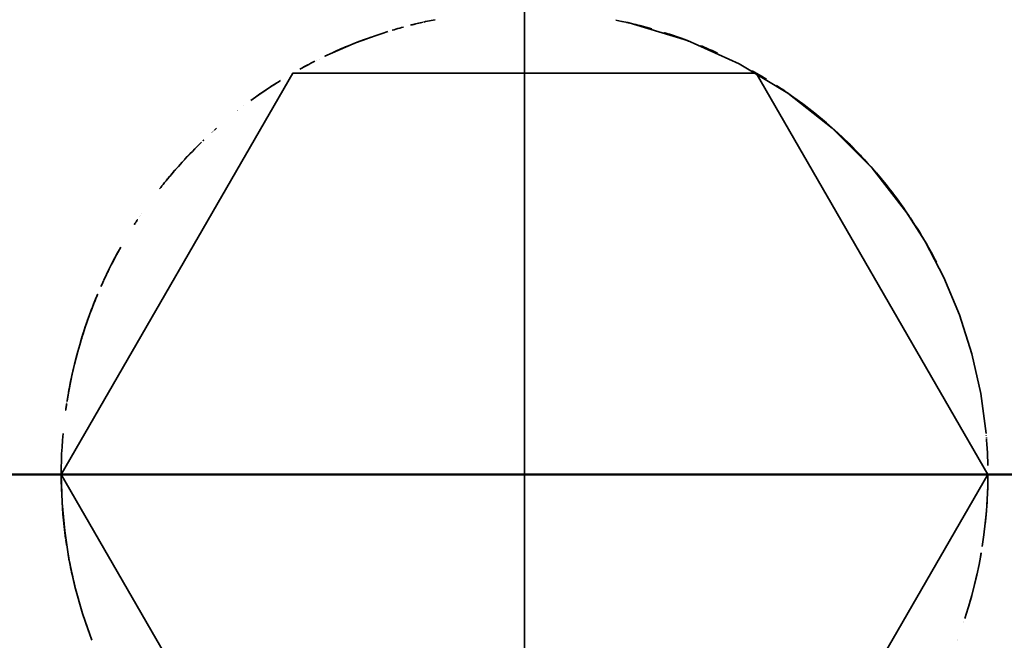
# Model space of a CAD drawing. Header units: millimetres. Extents: x 0 to 1340, y 0 to 800.
# Tile 28 of 100: x 279.18 to 280.78, y 246.4 to 247.4. Entities that reach past the tile are written whole.
import ezdxf

# ---------------------------------------------------------------- set-up
doc = ezdxf.new("R2010")
doc.units = ezdxf.units.MM
doc.layers.add('OUTLINE', color=7, linetype='Continuous', lineweight=35, true_color=0x141414)
doc.layers.add('REFRIG', color=7, linetype='Continuous', lineweight=40, true_color=0xc83c28)

msp = doc.modelspace()

# ---------------------------------------------------------------- linework, layer by layer
at = {"layer": 'OUTLINE'}
for points in [[(280, 247.9167), (280, 247.7083), (280, 247.5), (280, 247.2917), (280, 247.0833), (280, 246.875), (280, 246.6667)], [(280, 247.9167), (280, 247.7083), (280, 247.5), (280, 247.2917), (280, 247.0833), (280, 246.875), (280, 246.6667)], [(279.8359, 247.3985), (279.8335, 247.398), (279.8311, 247.3974), (279.8286, 247.3968), (279.8262, 247.3963), (279.8238, 247.3957), (279.8213, 247.3951)], [(279.8553, 247.4026), (279.8522, 247.402), (279.8491, 247.4013), (279.846, 247.4007), (279.8429, 247.4), (279.8399, 247.3994), (279.8368, 247.3987)], [(280.2059, 247.3878), (280.1963, 247.3905), (280.1867, 247.3931), (280.177, 247.3955), (280.1673, 247.3978), (280.1576, 247.3999), (280.1478, 247.402)], [(280.1478, 247.402), (280.1478, 247.402), (280.1478, 247.402), (280.1478, 247.402), (280.1478, 247.402), (280.1478, 247.402), (280.1478, 247.402)], [(280.1661, 247.398), (280.1659, 247.3981), (280.1657, 247.3981), (280.1656, 247.3982), (280.1654, 247.3982), (280.1652, 247.3982), (280.165, 247.3983)], [(280.1684, 247.3975), (280.1682, 247.3976), (280.168, 247.3976), (280.1679, 247.3976), (280.1677, 247.3977), (280.1675, 247.3977), (280.1674, 247.3978)], [(280.1697, 247.3972), (280.1695, 247.3973), (280.1693, 247.3973), (280.1691, 247.3974), (280.1688, 247.3974), (280.1686, 247.3975), (280.1684, 247.3975)], [(280.1699, 247.3972), (280.1699, 247.3972), (280.1699, 247.3972), (280.1699, 247.3972), (280.1698, 247.3972), (280.1698, 247.3972), (280.1698, 247.3972)], [(279.7788, 247.3833), (279.7694, 247.3803), (279.7599, 247.3772), (279.7506, 247.374), (279.7412, 247.3706), (279.7319, 247.3671), (279.7227, 247.3635)], [(279.804, 247.3906), (279.8009, 247.3898), (279.7979, 247.3889), (279.7948, 247.3881), (279.7918, 247.3872), (279.7888, 247.3863), (279.7857, 247.3854)], [(279.8237, 247.3957), (279.8223, 247.3953), (279.821, 247.395), (279.8196, 247.3946), (279.8182, 247.3943), (279.8169, 247.394), (279.8155, 247.3936)], [(280.1973, 247.3902), (280.1939, 247.3912), (280.1904, 247.3921), (280.1869, 247.393), (280.1835, 247.3939), (280.18, 247.3947), (280.1765, 247.3956)], [(280.6191, 247.09), (280.5628, 247.1624), (280.4982, 247.2273), (280.4261, 247.2839), (280.3477, 247.3312), (280.264, 247.3687), (280.1765, 247.3956)], [(280.227, 247.3815), (280.2269, 247.3815), (280.2268, 247.3815), (280.2267, 247.3816), (280.2266, 247.3816), (280.2265, 247.3816), (280.2264, 247.3817)], [(280.2471, 247.3748), (280.2438, 247.3759), (280.2405, 247.3771), (280.2371, 247.3782), (280.2338, 247.3793), (280.2305, 247.3804), (280.2272, 247.3814)], [(279.7516, 247.3743), (279.7389, 247.3697), (279.7263, 247.3649), (279.7138, 247.3599), (279.7013, 247.3546), (279.689, 247.3492), (279.6768, 247.3435)], [(280.2656, 247.3681), (280.2595, 247.3704), (280.2533, 247.3726), (280.2471, 247.3748), (280.2409, 247.3769), (280.2347, 247.379), (280.2284, 247.381)], [(280.24, 247.3772), (280.24, 247.3772), (280.24, 247.3772), (280.24, 247.3772), (280.24, 247.3772), (280.24, 247.3772), (280.24, 247.3772)], [(279.6896, 247.3494), (279.6896, 247.3494), (279.6896, 247.3494), (279.6896, 247.3494), (279.6896, 247.3494), (279.6896, 247.3494), (279.6896, 247.3494)], [(279.6905, 247.3498), (279.6905, 247.3498), (279.6905, 247.3498), (279.6905, 247.3498), (279.6905, 247.3498), (279.6905, 247.3498), (279.6905, 247.3498)], [(279.6913, 247.3502), (279.6912, 247.3501), (279.6911, 247.3501), (279.691, 247.3501), (279.6909, 247.35), (279.6908, 247.35), (279.6907, 247.3499)], [(279.693, 247.351), (279.6927, 247.3508), (279.6925, 247.3507), (279.6922, 247.3506), (279.692, 247.3505), (279.6917, 247.3504), (279.6915, 247.3503)], [(279.6947, 247.3517), (279.6944, 247.3516), (279.6942, 247.3515), (279.6939, 247.3514), (279.6936, 247.3512), (279.6934, 247.3511), (279.6931, 247.351)], [(279.6937, 247.3513), (279.6937, 247.3513), (279.6937, 247.3513), (279.6937, 247.3513), (279.6937, 247.3513), (279.6937, 247.3513), (279.6937, 247.3513)], [(279.7136, 247.3598), (279.7103, 247.3585), (279.7071, 247.3571), (279.7038, 247.3557), (279.7006, 247.3543), (279.6973, 247.3529), (279.6941, 247.3515)], [(279.6964, 247.3525), (279.6964, 247.3525), (279.6964, 247.3525), (279.6964, 247.3525), (279.6964, 247.3525), (279.6964, 247.3525), (279.6964, 247.3525)], [(279.7244, 247.3642), (279.7198, 247.3624), (279.7152, 247.3605), (279.7106, 247.3586), (279.706, 247.3567), (279.7015, 247.3547), (279.6969, 247.3527)], [(279.7138, 247.3599), (279.7138, 247.3599), (279.7137, 247.3599), (279.7137, 247.3599), (279.7137, 247.3599), (279.7137, 247.3599), (279.7136, 247.3598)], [(279.7144, 247.3602), (279.7144, 247.3602), (279.7144, 247.3602), (279.7144, 247.3602), (279.7144, 247.3602), (279.7144, 247.3602), (279.7144, 247.3602)], [(279.7151, 247.3604), (279.7151, 247.3604), (279.7151, 247.3604), (279.7151, 247.3604), (279.7151, 247.3604), (279.7151, 247.3604), (279.7151, 247.3604)], [(279.7158, 247.3607), (279.7158, 247.3607), (279.7158, 247.3607), (279.7158, 247.3607), (279.7158, 247.3607), (279.7158, 247.3607), (279.7158, 247.3607)], [(279.7164, 247.361), (279.7164, 247.361), (279.7164, 247.361), (279.7164, 247.361), (279.7164, 247.361), (279.7164, 247.361), (279.7164, 247.361)], [(279.7171, 247.3613), (279.7171, 247.3613), (279.7171, 247.3613), (279.7171, 247.3613), (279.7171, 247.3613), (279.7171, 247.3613), (279.7171, 247.3613)], [(279.7204, 247.3626), (279.7202, 247.3625), (279.72, 247.3624), (279.7198, 247.3623), (279.7195, 247.3623), (279.7193, 247.3622), (279.7191, 247.3621)], [(279.7213, 247.3629), (279.7211, 247.3629), (279.721, 247.3628), (279.7209, 247.3628), (279.7207, 247.3627), (279.7206, 247.3627), (279.7205, 247.3626)], [(279.7223, 247.3634), (279.7222, 247.3633), (279.7221, 247.3633), (279.722, 247.3632), (279.7219, 247.3632), (279.7218, 247.3632), (279.7217, 247.3631)], [(280.3126, 247.3484), (280.308, 247.3505), (280.3035, 247.3525), (280.2989, 247.3545), (280.2943, 247.3565), (280.2897, 247.3584), (280.2851, 247.3604)], [(280.2928, 247.3571), (280.2917, 247.3576), (280.2906, 247.3581), (280.2895, 247.3585), (280.2884, 247.359), (280.2873, 247.3595), (280.2862, 247.3599)], [(280.2928, 247.3571), (280.2917, 247.3576), (280.2906, 247.3581), (280.2895, 247.3585), (280.2884, 247.359), (280.2873, 247.3595), (280.2862, 247.3599)], [(279.6603, 247.3353), (279.6571, 247.3337), (279.6539, 247.332), (279.6507, 247.3303), (279.6475, 247.3286), (279.6443, 247.3269), (279.6411, 247.3252)], [(279.6637, 247.3371), (279.6637, 247.3371), (279.6637, 247.3371), (279.6637, 247.3371), (279.6637, 247.3371), (279.6637, 247.3371), (279.6637, 247.3371)], [(279.6674, 247.3389), (279.6674, 247.3389), (279.6674, 247.3389), (279.6674, 247.3389), (279.6674, 247.3389), (279.6674, 247.3389), (279.6674, 247.3389)], [(279.6767, 247.3434), (279.6767, 247.3434), (279.6766, 247.3434), (279.6766, 247.3434), (279.6766, 247.3434), (279.6766, 247.3434), (279.6766, 247.3434)], [(279.6882, 247.3488), (279.6882, 247.3488), (279.6882, 247.3488), (279.6882, 247.3488), (279.6882, 247.3488), (279.6882, 247.3488), (279.6882, 247.3488)], [(279.6886, 247.349), (279.6886, 247.349), (279.6886, 247.349), (279.6886, 247.349), (279.6886, 247.349), (279.6886, 247.349), (279.6886, 247.349)], [(279.6891, 247.3492), (279.6891, 247.3492), (279.6891, 247.3492), (279.6891, 247.3492), (279.6891, 247.3492), (279.6891, 247.3492), (279.6891, 247.3492)], [(279.6494, 247.3297), (279.6472, 247.3285), (279.645, 247.3273), (279.6428, 247.3261), (279.6406, 247.3249), (279.6384, 247.3237), (279.6362, 247.3225)], [(279.6507, 247.3304), (279.6507, 247.3304), (279.6507, 247.3304), (279.6507, 247.3304), (279.6507, 247.3304), (279.6507, 247.3304), (279.6507, 247.3304)], [(280.3513, 247.3293), (280.3513, 247.3293), (280.3513, 247.3293), (280.3513, 247.3293), (280.3513, 247.3293), (280.3513, 247.3293), (280.3513, 247.3293)], [(280.3513, 247.3293), (280.3513, 247.3293), (280.3513, 247.3293), (280.3513, 247.3293), (280.3513, 247.3293), (280.3513, 247.3293), (280.3513, 247.3293)], [(280.3682, 247.3201), (280.3682, 247.3201), (280.3682, 247.3201), (280.3682, 247.3201), (280.3682, 247.3201), (280.3682, 247.3201), (280.3682, 247.3201)], [(280.3916, 247.3063), (280.3877, 247.3087), (280.3838, 247.311), (280.38, 247.3133), (280.3761, 247.3156), (280.3722, 247.3178), (280.3683, 247.32)], [(280.75, 246.6667), (280.375, 247.3162), (279.625, 247.3162), (279.25, 246.6667), (279.625, 246.0171), (280.375, 246.0171), (280.75, 246.6667)], [(279.6049, 247.3042), (279.5967, 247.299), (279.5886, 247.2938), (279.5806, 247.2884), (279.5726, 247.283), (279.5647, 247.2774), (279.5569, 247.2718)], [(279.6027, 247.3028), (279.6, 247.3011), (279.5973, 247.2994), (279.5946, 247.2977), (279.5919, 247.2959), (279.5892, 247.2942), (279.5866, 247.2924)], [(280.3795, 247.3136), (280.3794, 247.3136), (280.3794, 247.3136), (280.3794, 247.3136), (280.3793, 247.3137), (280.3793, 247.3137), (280.3793, 247.3137)], [(280.3795, 247.3136), (280.3795, 247.3136), (280.3795, 247.3136), (280.3795, 247.3136), (280.3795, 247.3136), (280.3795, 247.3136), (280.3795, 247.3136)], [(280.3798, 247.3134), (280.3798, 247.3134), (280.3798, 247.3134), (280.3798, 247.3134), (280.3798, 247.3134), (280.3798, 247.3134), (280.3798, 247.3134)], [(280.3799, 247.3133), (280.3799, 247.3133), (280.3799, 247.3133), (280.3799, 247.3133), (280.3799, 247.3133), (280.3799, 247.3133), (280.3799, 247.3133)], [(279.5978, 247.2997), (279.5917, 247.2958), (279.5856, 247.2918), (279.5795, 247.2877), (279.5735, 247.2836), (279.5675, 247.2794), (279.5615, 247.2751)], [(279.5856, 247.2918), (279.5821, 247.2894), (279.5786, 247.2871), (279.5752, 247.2848), (279.5717, 247.2824), (279.5683, 247.28), (279.5649, 247.2776)], [(279.5856, 247.2918), (279.5856, 247.2918), (279.5856, 247.2918), (279.5856, 247.2918), (279.5856, 247.2918), (279.5856, 247.2918), (279.5856, 247.2918)], [(280.4073, 247.2964), (280.4073, 247.2964), (280.4073, 247.2964), (280.4073, 247.2964), (280.4073, 247.2964), (280.4073, 247.2964), (280.4073, 247.2964)], [(280.4145, 247.2917), (280.4133, 247.2925), (280.4122, 247.2932), (280.4111, 247.294), (280.4099, 247.2947), (280.4088, 247.2955), (280.4076, 247.2962)], [(280.4246, 247.2849), (280.4229, 247.286), (280.4213, 247.2872), (280.4196, 247.2883), (280.4179, 247.2894), (280.4162, 247.2906), (280.4145, 247.2917)], [(280.4302, 247.281), (280.4293, 247.2817), (280.4283, 247.2823), (280.4274, 247.2829), (280.4265, 247.2836), (280.4256, 247.2842), (280.4247, 247.2848)], [(280.4679, 247.2528), (280.4614, 247.258), (280.4547, 247.2631), (280.448, 247.2681), (280.4413, 247.2731), (280.4345, 247.278), (280.4276, 247.2828)], [(280.4276, 247.2828), (280.4276, 247.2828), (280.4276, 247.2828), (280.4276, 247.2828), (280.4276, 247.2828), (280.4276, 247.2828), (280.4276, 247.2828)], [(280.5419, 247.1852), (280.5247, 247.2026), (280.5069, 247.2194), (280.4886, 247.2357), (280.4698, 247.2513), (280.4505, 247.2663), (280.4307, 247.2807)], [(279.5347, 247.2549), (279.5347, 247.2549), (279.5347, 247.2549), (279.5347, 247.2549), (279.5347, 247.2549), (279.5347, 247.2549), (279.5347, 247.2549)], [(279.5352, 247.2553), (279.5352, 247.2553), (279.5352, 247.2553), (279.5352, 247.2553), (279.5352, 247.2553), (279.5352, 247.2553), (279.5352, 247.2553)], [(279.5357, 247.2556), (279.5357, 247.2556), (279.5357, 247.2556), (279.5357, 247.2556), (279.5357, 247.2556), (279.5357, 247.2556), (279.5357, 247.2556)], [(279.5361, 247.256), (279.5361, 247.256), (279.5361, 247.256), (279.5361, 247.256), (279.5361, 247.256), (279.5361, 247.256), (279.5361, 247.256)], [(279.5455, 247.2632), (279.5455, 247.2632), (279.5455, 247.2632), (279.5455, 247.2632), (279.5455, 247.2632), (279.5455, 247.2632), (279.5455, 247.2632)], [(280.4762, 247.2461), (280.4755, 247.2467), (280.4748, 247.2473), (280.4741, 247.2478), (280.4734, 247.2484), (280.4727, 247.249), (280.472, 247.2496)], [(280.4768, 247.2456), (280.4768, 247.2456), (280.4768, 247.2456), (280.4768, 247.2456), (280.4768, 247.2456), (280.4768, 247.2456), (280.4768, 247.2456)], [(280.4774, 247.2451), (280.4774, 247.2451), (280.4774, 247.2451), (280.4774, 247.2451), (280.4774, 247.2451), (280.4774, 247.2451), (280.4774, 247.2451)], [(280.4781, 247.2446), (280.4781, 247.2446), (280.4781, 247.2446), (280.4781, 247.2446), (280.4781, 247.2446), (280.4781, 247.2446), (280.4781, 247.2446)], [(280.4787, 247.244), (280.4787, 247.244), (280.4787, 247.244), (280.4787, 247.244), (280.4787, 247.244), (280.4787, 247.244), (280.4787, 247.244)], [(280.4793, 247.2435), (280.4793, 247.2435), (280.4793, 247.2435), (280.4793, 247.2435), (280.4793, 247.2435), (280.4793, 247.2435), (280.4793, 247.2435)], [(280.4802, 247.2428), (280.4801, 247.2429), (280.48, 247.243), (280.4799, 247.243), (280.4798, 247.2431), (280.4797, 247.2432), (280.4796, 247.2432)], [(280.4808, 247.2423), (280.4807, 247.2424), (280.4806, 247.2425), (280.4805, 247.2425), (280.4804, 247.2426), (280.4803, 247.2427), (280.4802, 247.2428)], [(280.4814, 247.2418), (280.4813, 247.2419), (280.4812, 247.242), (280.4811, 247.242), (280.481, 247.2421), (280.4809, 247.2422), (280.4808, 247.2423)], [(280.482, 247.2413), (280.482, 247.2413), (280.482, 247.2413), (280.482, 247.2413), (280.4819, 247.2413), (280.4819, 247.2413), (280.4819, 247.2413)], [(280.4826, 247.2408), (280.4826, 247.2408), (280.4826, 247.2408), (280.4826, 247.2408), (280.4825, 247.2408), (280.4825, 247.2408), (280.4825, 247.2408)], [(280.4832, 247.2403), (280.4832, 247.2403), (280.4832, 247.2403), (280.4831, 247.2403), (280.4831, 247.2403), (280.4831, 247.2403), (280.4831, 247.2403)], [(280.4838, 247.2398), (280.4838, 247.2398), (280.4837, 247.2398), (280.4837, 247.2398), (280.4837, 247.2398), (280.4837, 247.2398), (280.4837, 247.2398)], [(280.4843, 247.2393), (280.4843, 247.2393), (280.4843, 247.2393), (280.4843, 247.2393), (280.4843, 247.2393), (280.4843, 247.2393), (280.4843, 247.2393)], [(280.4849, 247.2388), (280.4849, 247.2388), (280.4849, 247.2388), (280.4849, 247.2388), (280.4849, 247.2388), (280.4849, 247.2388), (280.4849, 247.2388)], [(279.496, 247.2221), (279.496, 247.2221), (279.496, 247.2221), (279.496, 247.2221), (279.496, 247.2221), (279.496, 247.2221), (279.496, 247.2221)], [(279.4964, 247.2224), (279.4964, 247.2224), (279.4964, 247.2224), (279.4964, 247.2224), (279.4964, 247.2224), (279.4964, 247.2224), (279.4964, 247.2224)], [(279.4969, 247.2229), (279.4969, 247.2229), (279.4969, 247.2229), (279.4969, 247.2229), (279.4969, 247.2229), (279.4969, 247.2229), (279.4969, 247.2229)], [(279.4972, 247.2232), (279.4972, 247.2232), (279.4972, 247.2232), (279.4972, 247.2232), (279.4972, 247.2232), (279.4972, 247.2232), (279.4972, 247.2232)], [(279.4975, 247.2234), (279.4975, 247.2234), (279.4975, 247.2234), (279.4975, 247.2234), (279.4975, 247.2234), (279.4975, 247.2234), (279.4975, 247.2234)], [(279.4977, 247.2237), (279.4977, 247.2237), (279.4977, 247.2237), (279.4977, 247.2237), (279.4977, 247.2237), (279.4977, 247.2237), (279.4977, 247.2237)], [(279.5013, 247.2269), (279.5008, 247.2264), (279.5002, 247.2259), (279.4997, 247.2254), (279.4991, 247.2249), (279.4986, 247.2244), (279.498, 247.2239)], [(280.4867, 247.2373), (280.4867, 247.2373), (280.4867, 247.2373), (280.4867, 247.2373), (280.4867, 247.2373), (280.4867, 247.2373), (280.4867, 247.2373)], [(280.4874, 247.2367), (280.4873, 247.2368), (280.4872, 247.2369), (280.4871, 247.237), (280.487, 247.2371), (280.4869, 247.2371), (280.4868, 247.2372)], [(280.4873, 247.2368), (280.4873, 247.2368), (280.4873, 247.2368), (280.4873, 247.2368), (280.4873, 247.2368), (280.4873, 247.2368), (280.4873, 247.2368)], [(280.4879, 247.2363), (280.4879, 247.2363), (280.4879, 247.2363), (280.4879, 247.2363), (280.4879, 247.2363), (280.4879, 247.2363), (280.4879, 247.2363)], [(280.4885, 247.2358), (280.4885, 247.2358), (280.4885, 247.2358), (280.4885, 247.2358), (280.4885, 247.2358), (280.4885, 247.2358), (280.4885, 247.2358)], [(280.4886, 247.2357), (280.4886, 247.2357), (280.4886, 247.2357), (280.4886, 247.2357), (280.4886, 247.2357), (280.4886, 247.2357), (280.4886, 247.2357)], [(280.4891, 247.2352), (280.4891, 247.2352), (280.4891, 247.2352), (280.4891, 247.2352), (280.4891, 247.2352), (280.4891, 247.2352), (280.4891, 247.2352)], [(280.4897, 247.2347), (280.4897, 247.2347), (280.4897, 247.2347), (280.4897, 247.2347), (280.4897, 247.2347), (280.4897, 247.2347), (280.4897, 247.2347)], [(280.4903, 247.2342), (280.4903, 247.2342), (280.4903, 247.2342), (280.4903, 247.2342), (280.4903, 247.2342), (280.4903, 247.2342), (280.4903, 247.2342)], [(280.4909, 247.2337), (280.4909, 247.2337), (280.4909, 247.2337), (280.4909, 247.2337), (280.4909, 247.2337), (280.4909, 247.2337), (280.4909, 247.2337)], [(280.4911, 247.2336), (280.4911, 247.2336), (280.4911, 247.2336), (280.4911, 247.2336), (280.4911, 247.2336), (280.4911, 247.2336), (280.4911, 247.2336)], [(280.4914, 247.2332), (280.4914, 247.2332), (280.4914, 247.2332), (280.4914, 247.2332), (280.4914, 247.2332), (280.4914, 247.2332), (280.4914, 247.2332)], [(280.4916, 247.233), (280.4916, 247.233), (280.4916, 247.233), (280.4916, 247.233), (280.4916, 247.233), (280.4916, 247.233), (280.4916, 247.233)], [(280.492, 247.2327), (280.492, 247.2327), (280.492, 247.2327), (280.492, 247.2327), (280.492, 247.2327), (280.492, 247.2327), (280.492, 247.2327)], [(280.4926, 247.2322), (280.4926, 247.2322), (280.4926, 247.2322), (280.4926, 247.2322), (280.4926, 247.2322), (280.4926, 247.2322), (280.4926, 247.2322)], [(280.4932, 247.2317), (280.4932, 247.2317), (280.4932, 247.2317), (280.4932, 247.2317), (280.4932, 247.2317), (280.4932, 247.2317), (280.4932, 247.2317)], [(280.4938, 247.2312), (280.4938, 247.2312), (280.4938, 247.2312), (280.4938, 247.2312), (280.4938, 247.2312), (280.4938, 247.2312), (280.4938, 247.2312)], [(280.4944, 247.2307), (280.4944, 247.2307), (280.4944, 247.2307), (280.4944, 247.2307), (280.4944, 247.2307), (280.4944, 247.2307), (280.4944, 247.2307)], [(280.495, 247.2301), (280.495, 247.2301), (280.495, 247.2301), (280.495, 247.2301), (280.495, 247.2301), (280.495, 247.2301), (280.495, 247.2301)], [(280.4955, 247.2296), (280.4955, 247.2296), (280.4955, 247.2296), (280.4955, 247.2296), (280.4955, 247.2296), (280.4955, 247.2296), (280.4955, 247.2296)], [(280.4961, 247.2291), (280.4961, 247.2291), (280.4961, 247.2291), (280.4961, 247.2291), (280.4961, 247.2291), (280.4961, 247.2291), (280.4961, 247.2291)], [(280.4967, 247.2286), (280.4967, 247.2286), (280.4967, 247.2286), (280.4967, 247.2286), (280.4967, 247.2286), (280.4967, 247.2286), (280.4967, 247.2286)], [(280.4973, 247.2281), (280.4973, 247.2281), (280.4973, 247.2281), (280.4973, 247.2281), (280.4973, 247.2281), (280.4973, 247.2281), (280.4973, 247.2281)], [(280.4977, 247.2277), (280.4977, 247.2277), (280.4977, 247.2277), (280.4977, 247.2277), (280.4977, 247.2277), (280.4977, 247.2277), (280.4977, 247.2277)], [(280.4978, 247.2276), (280.4978, 247.2277), (280.4978, 247.2277), (280.4978, 247.2277), (280.4978, 247.2277), (280.4978, 247.2277), (280.4978, 247.2277)], [(279.4807, 247.2078), (279.4805, 247.2077), (279.4804, 247.2075), (279.4802, 247.2073), (279.48, 247.2071), (279.4798, 247.207), (279.4796, 247.2068)], [(279.494, 247.2202), (279.494, 247.2202), (279.494, 247.2202), (279.494, 247.2202), (279.494, 247.2202), (279.494, 247.2202), (279.494, 247.2202)], [(279.4943, 247.2205), (279.4943, 247.2205), (279.4943, 247.2205), (279.4943, 247.2205), (279.4942, 247.2205), (279.4942, 247.2205), (279.4942, 247.2205)], [(279.495, 247.2211), (279.495, 247.2211), (279.495, 247.2211), (279.495, 247.2211), (279.495, 247.2211), (279.495, 247.2211), (279.495, 247.2211)], [(279.4953, 247.2215), (279.4953, 247.2215), (279.4953, 247.2215), (279.4953, 247.2215), (279.4953, 247.2215), (279.4953, 247.2215), (279.4953, 247.2215)], [(279.4957, 247.2218), (279.4957, 247.2218), (279.4957, 247.2218), (279.4957, 247.2218), (279.4957, 247.2218), (279.4957, 247.2218), (279.4957, 247.2218)], [(280.566, 247.1588), (280.5569, 247.169), (280.5477, 247.1791), (280.5382, 247.189), (280.5286, 247.1987), (280.5188, 247.2082), (280.5089, 247.2176)], [(280.5404, 247.1867), (280.5358, 247.1914), (280.5312, 247.1962), (280.5265, 247.2008), (280.5217, 247.2055), (280.5169, 247.2101), (280.5121, 247.2146)], [(279.465, 247.1923), (279.4586, 247.1857), (279.4522, 247.1789), (279.4459, 247.1721), (279.4397, 247.1652), (279.4336, 247.1583), (279.4275, 247.1512)], [(279.4771, 247.2043), (279.4709, 247.1983), (279.4649, 247.1922), (279.4589, 247.186), (279.453, 247.1798), (279.4472, 247.1735), (279.4414, 247.1672)], [(279.4748, 247.2021), (279.4691, 247.1964), (279.4634, 247.1907), (279.4578, 247.1849), (279.4523, 247.179), (279.4468, 247.1731), (279.4414, 247.1671)], [(279.4748, 247.2021), (279.4706, 247.1979), (279.4664, 247.1937), (279.4623, 247.1895), (279.4582, 247.1853), (279.4541, 247.181), (279.4501, 247.1767)], [(279.4697, 247.197), (279.469, 247.1963), (279.4683, 247.1957), (279.4677, 247.195), (279.467, 247.1943), (279.4663, 247.1937), (279.4657, 247.193)], [(279.4757, 247.203), (279.4757, 247.203), (279.4757, 247.203), (279.4757, 247.203), (279.4757, 247.203), (279.4757, 247.203), (279.4757, 247.203)], [(279.4773, 247.2045), (279.4773, 247.2045), (279.4773, 247.2045), (279.4773, 247.2045), (279.4773, 247.2045), (279.4773, 247.2045), (279.4773, 247.2045)], [(280.5302, 247.1971), (280.5294, 247.1979), (280.5286, 247.1987), (280.5278, 247.1995), (280.5269, 247.2004), (280.5261, 247.2012), (280.5253, 247.202)], [(280.5566, 247.1693), (280.5523, 247.174), (280.548, 247.1787), (280.5437, 247.1833), (280.5393, 247.1879), (280.5348, 247.1925), (280.5303, 247.197)], [(280.5522, 247.1741), (280.5506, 247.176), (280.5489, 247.1778), (280.5472, 247.1796), (280.5455, 247.1814), (280.5438, 247.1831), (280.5421, 247.1849)], [(279.4351, 247.16), (279.4342, 247.159), (279.4334, 247.158), (279.4325, 247.157), (279.4317, 247.156), (279.4308, 247.1551), (279.43, 247.1541)], [(279.435, 247.1598), (279.4349, 247.1598), (279.4348, 247.1597), (279.4347, 247.1596), (279.4346, 247.1595), (279.4346, 247.1594), (279.4345, 247.1593)], [(279.4353, 247.1602), (279.4352, 247.1602), (279.4352, 247.1601), (279.4352, 247.1601), (279.4351, 247.16), (279.4351, 247.16), (279.435, 247.1599)], [(280.6007, 247.1157), (280.5931, 247.1257), (280.5853, 247.1356), (280.5774, 247.1453), (280.5693, 247.1549), (280.5611, 247.1644), (280.5527, 247.1737)], [(280.6062, 247.1083), (280.5992, 247.1178), (280.592, 247.1272), (280.5846, 247.1365), (280.5771, 247.1457), (280.5695, 247.1547), (280.5617, 247.1637)], [(280.5617, 247.1637), (280.5617, 247.1637), (280.5617, 247.1637), (280.5617, 247.1637), (280.5617, 247.1637), (280.5617, 247.1637), (280.5617, 247.1637)], [(279.4223, 247.1449), (279.421, 247.1434), (279.4198, 247.1419), (279.4186, 247.1405), (279.4174, 247.139), (279.4162, 247.1375), (279.415, 247.136)], [(279.4274, 247.1511), (279.4261, 247.1496), (279.4249, 247.1481), (279.4236, 247.1466), (279.4224, 247.1451), (279.4211, 247.1435), (279.4199, 247.142)], [(279.4254, 247.1487), (279.4249, 247.1481), (279.4244, 247.1474), (279.4238, 247.1468), (279.4233, 247.1462), (279.4228, 247.1455), (279.4223, 247.1449)], [(279.428, 247.1518), (279.4276, 247.1513), (279.4272, 247.1508), (279.4267, 247.1502), (279.4263, 247.1497), (279.4259, 247.1492), (279.4254, 247.1487)], [(279.4275, 247.1511), (279.4275, 247.1511), (279.4274, 247.1511), (279.4274, 247.1511), (279.4274, 247.1511), (279.4274, 247.1511), (279.4274, 247.1511)], [(279.428, 247.1518), (279.428, 247.1518), (279.428, 247.1518), (279.428, 247.1518), (279.428, 247.1518), (279.428, 247.1518), (279.428, 247.1518)], [(279.4321, 247.1565), (279.4314, 247.1558), (279.4308, 247.155), (279.4301, 247.1542), (279.4294, 247.1535), (279.4288, 247.1527), (279.4281, 247.1519)], [(279.4286, 247.1525), (279.4286, 247.1524), (279.4285, 247.1524), (279.4284, 247.1523), (279.4284, 247.1522), (279.4283, 247.1521), (279.4282, 247.152)], [(279.4282, 247.152), (279.4282, 247.152), (279.4282, 247.152), (279.4282, 247.152), (279.4282, 247.152), (279.4282, 247.152), (279.4282, 247.152)], [(279.4291, 247.153), (279.429, 247.1529), (279.4289, 247.1529), (279.4289, 247.1528), (279.4288, 247.1527), (279.4287, 247.1526), (279.4287, 247.1525)], [(279.4295, 247.1535), (279.4294, 247.1534), (279.4294, 247.1534), (279.4293, 247.1533), (279.4292, 247.1532), (279.4292, 247.1531), (279.4291, 247.153)], [(279.4296, 247.1537), (279.4296, 247.1537), (279.4296, 247.1537), (279.4296, 247.1537), (279.4296, 247.1537), (279.4296, 247.1537), (279.4296, 247.1537)], [(279.4299, 247.154), (279.4299, 247.154), (279.4298, 247.1539), (279.4298, 247.1539), (279.4298, 247.1538), (279.4297, 247.1538), (279.4297, 247.1537)], [(279.4303, 247.1545), (279.4303, 247.1544), (279.4302, 247.1544), (279.4301, 247.1543), (279.4301, 247.1542), (279.43, 247.1541), (279.4299, 247.154)], [(279.4308, 247.155), (279.4307, 247.1549), (279.4306, 247.1549), (279.4306, 247.1548), (279.4305, 247.1547), (279.4304, 247.1546), (279.4304, 247.1545)], [(280.6123, 247.0998), (280.6052, 247.1097), (280.5979, 247.1194), (280.5905, 247.1291), (280.5829, 247.1386), (280.5751, 247.148), (280.5673, 247.1573)], [(279.4091, 247.1286), (279.4091, 247.1286), (279.4091, 247.1286), (279.4091, 247.1286), (279.4091, 247.1286), (279.4091, 247.1286), (279.4091, 247.1286)], [(279.415, 247.136), (279.414, 247.1348), (279.4131, 247.1336), (279.4121, 247.1324), (279.4112, 247.1312), (279.4102, 247.13), (279.4093, 247.1288)], [(279.4106, 247.1304), (279.4106, 247.1304), (279.4105, 247.1304), (279.4105, 247.1304), (279.4105, 247.1303), (279.4105, 247.1303), (279.4105, 247.1303)], [(279.4119, 247.1321), (279.4119, 247.1321), (279.4119, 247.1321), (279.4119, 247.1321), (279.4119, 247.1321), (279.4119, 247.1321), (279.4119, 247.1321)], [(279.4122, 247.1324), (279.4122, 247.1324), (279.4122, 247.1324), (279.4122, 247.1324), (279.4122, 247.1324), (279.4122, 247.1324), (279.4122, 247.1324)], [(279.4133, 247.1339), (279.4133, 247.1339), (279.4133, 247.1339), (279.4133, 247.1339), (279.4133, 247.1339), (279.4133, 247.1339), (279.4133, 247.1339)], [(280.6012, 247.1151), (280.598, 247.1193), (280.5949, 247.1234), (280.5917, 247.1275), (280.5885, 247.1316), (280.5852, 247.1357), (280.582, 247.1397)], [(280.6018, 247.1142), (280.6018, 247.1143), (280.6018, 247.1143), (280.6017, 247.1144), (280.6017, 247.1144), (280.6016, 247.1145), (280.6016, 247.1145)], [(280.6021, 247.1139), (280.602, 247.114), (280.602, 247.114), (280.6019, 247.1141), (280.6019, 247.1141), (280.6019, 247.1142), (280.6018, 247.1142)], [(280.6023, 247.1136), (280.6022, 247.1137), (280.6022, 247.1137), (280.6022, 247.1138), (280.6021, 247.1138), (280.6021, 247.1139), (280.6021, 247.1139)], [(280.6068, 247.1075), (280.6067, 247.1076), (280.6067, 247.1076), (280.6067, 247.1077), (280.6066, 247.1077), (280.6066, 247.1078), (280.6065, 247.1078)], [(280.6082, 247.1055), (280.608, 247.1058), (280.6077, 247.1062), (280.6075, 247.1065), (280.6073, 247.1068), (280.607, 247.1072), (280.6068, 247.1075)], [(280.6125, 247.0995), (280.6118, 247.1005), (280.6111, 247.1015), (280.6104, 247.1025), (280.6097, 247.1035), (280.609, 247.1045), (280.6082, 247.1055)], [(280.6153, 247.0955), (280.6149, 247.0961), (280.6144, 247.0968), (280.6139, 247.0975), (280.6134, 247.0982), (280.613, 247.0988), (280.6125, 247.0995)], [(280.7471, 246.7327), (280.7384, 246.7979), (280.7241, 246.8621), (280.7042, 246.9248), (280.6788, 246.9855), (280.6483, 247.0438), (280.6128, 247.0991)], [(280.6154, 247.0954), (280.6154, 247.0954), (280.6154, 247.0954), (280.6154, 247.0954), (280.6154, 247.0954), (280.6154, 247.0954), (280.6154, 247.0954)], [(280.6156, 247.0951), (280.6156, 247.0951), (280.6156, 247.0951), (280.6156, 247.0951), (280.6156, 247.0951), (280.6156, 247.0951), (280.6156, 247.0951)], [(279.3733, 247.0786), (279.3725, 247.0774), (279.3717, 247.0762), (279.3709, 247.075), (279.3702, 247.0738), (279.3694, 247.0726), (279.3686, 247.0714)], [(279.3733, 247.0787), (279.3733, 247.0787), (279.3733, 247.0787), (279.3733, 247.0787), (279.3733, 247.0787), (279.3733, 247.0786), (279.3733, 247.0786)], [(279.3735, 247.0789), (279.3734, 247.0789), (279.3734, 247.0789), (279.3734, 247.0789), (279.3734, 247.0788), (279.3734, 247.0788), (279.3734, 247.0788)], [(279.3736, 247.0791), (279.3736, 247.0791), (279.3736, 247.0791), (279.3736, 247.0791), (279.3736, 247.0791), (279.3736, 247.0791), (279.3736, 247.0791)], [(279.3771, 247.0844), (279.3771, 247.0844), (279.3771, 247.0844), (279.3771, 247.0844), (279.3771, 247.0844), (279.3771, 247.0844), (279.3771, 247.0844)], [(279.3772, 247.0845), (279.3772, 247.0845), (279.3772, 247.0845), (279.3772, 247.0845), (279.3772, 247.0845), (279.3772, 247.0845), (279.3772, 247.0845)], [(279.3779, 247.0856), (279.3779, 247.0856), (279.3779, 247.0856), (279.3779, 247.0856), (279.3779, 247.0856), (279.3779, 247.0856), (279.3779, 247.0856)], [(279.3803, 247.0892), (279.3803, 247.0892), (279.3803, 247.0892), (279.3803, 247.0892), (279.3803, 247.0892), (279.3803, 247.0892), (279.3803, 247.0892)], [(280.6206, 247.0878), (280.6206, 247.0878), (280.6206, 247.0878), (280.6206, 247.0878), (280.6206, 247.0878), (280.6206, 247.0878), (280.6206, 247.0878)], [(280.6287, 247.0756), (280.6274, 247.0776), (280.626, 247.0797), (280.6247, 247.0817), (280.6234, 247.0837), (280.622, 247.0857), (280.6206, 247.0877)], [(279.3686, 247.0714), (279.3686, 247.0714), (279.3686, 247.0714), (279.3685, 247.0713), (279.3685, 247.0713), (279.3685, 247.0713), (279.3685, 247.0712)], [(280.6306, 247.0727), (280.6303, 247.0732), (280.63, 247.0737), (280.6297, 247.0741), (280.6293, 247.0746), (280.629, 247.0751), (280.6287, 247.0756)], [(280.6324, 247.0698), (280.6321, 247.0703), (280.6318, 247.0708), (280.6315, 247.0712), (280.6312, 247.0717), (280.6309, 247.0722), (280.6306, 247.0727)], [(280.6326, 247.0696), (280.6326, 247.0696), (280.6326, 247.0696), (280.6325, 247.0696), (280.6325, 247.0697), (280.6325, 247.0697), (280.6325, 247.0697)], [(280.6547, 247.0325), (280.6512, 247.0388), (280.6476, 247.045), (280.6439, 247.0512), (280.6402, 247.0574), (280.6364, 247.0635), (280.6326, 247.0695)], [(280.6373, 247.0621), (280.6372, 247.0622), (280.6372, 247.0622), (280.6372, 247.0623), (280.6371, 247.0624), (280.6371, 247.0624), (280.637, 247.0625)], [(280.6619, 247.0194), (280.658, 247.0266), (280.654, 247.0338), (280.6499, 247.0409), (280.6458, 247.048), (280.6416, 247.0551), (280.6373, 247.0621)], [(280.639, 247.0593), (280.639, 247.0593), (280.639, 247.0593), (280.639, 247.0593), (280.639, 247.0593), (280.639, 247.0593), (280.639, 247.0593)], [(279.3464, 247.0345), (279.3415, 247.0258), (279.3368, 247.017), (279.3322, 247.0081), (279.3278, 246.9992), (279.3234, 246.9903), (279.3192, 246.9812)], [(279.3457, 247.0332), (279.3427, 247.0278), (279.3397, 247.0224), (279.3368, 247.0169), (279.3339, 247.0114), (279.3311, 247.0059), (279.3283, 247.0004)], [(279.3442, 247.0306), (279.3442, 247.0306), (279.3442, 247.0306), (279.3442, 247.0306), (279.3442, 247.0306), (279.3442, 247.0306), (279.3442, 247.0306)], [(280.6539, 247.034), (280.6539, 247.034), (280.6539, 247.034), (280.6539, 247.0341), (280.6538, 247.0341), (280.6538, 247.0341), (280.6538, 247.0341)], [(280.6667, 247.0103), (280.6646, 247.0142), (280.6626, 247.0181), (280.6605, 247.022), (280.6584, 247.0259), (280.6563, 247.0297), (280.6541, 247.0336)], [(280.6667, 247.0103), (280.6647, 247.014), (280.6628, 247.0177), (280.6608, 247.0214), (280.6588, 247.0251), (280.6568, 247.0288), (280.6547, 247.0325)], [(279.3408, 247.0244), (279.3402, 247.0233), (279.3397, 247.0223), (279.3391, 247.0213), (279.3386, 247.0202), (279.338, 247.0192), (279.3374, 247.0181)], [(280.6623, 247.0187), (280.6623, 247.0187), (280.6623, 247.0187), (280.6623, 247.0187), (280.6623, 247.0187), (280.6623, 247.0187), (280.6623, 247.0187)], [(280.6626, 247.018), (280.6626, 247.018), (280.6626, 247.018), (280.6626, 247.018), (280.6626, 247.018), (280.6626, 247.018), (280.6626, 247.018)], [(280.663, 247.0173), (280.663, 247.0173), (280.663, 247.0173), (280.663, 247.0173), (280.663, 247.0173), (280.663, 247.0173), (280.663, 247.0173)], [(280.6634, 247.0166), (280.6634, 247.0166), (280.6634, 247.0166), (280.6634, 247.0166), (280.6634, 247.0166), (280.6634, 247.0166), (280.6634, 247.0166)], [(279.3277, 246.999), (279.3268, 246.9972), (279.3258, 246.9953), (279.325, 246.9935), (279.3241, 246.9916), (279.3232, 246.9898), (279.3223, 246.9879)], [(279.3309, 247.0054), (279.3309, 247.0054), (279.3309, 247.0054), (279.3309, 247.0054), (279.3309, 247.0054), (279.3309, 247.0054), (279.3309, 247.0054)], [(279.3341, 247.0118), (279.3341, 247.0118), (279.3341, 247.0118), (279.3341, 247.0118), (279.3341, 247.0118), (279.3341, 247.0118), (279.3341, 247.0118)], [(279.3188, 246.9806), (279.3181, 246.9789), (279.3173, 246.9772), (279.3166, 246.9756), (279.3158, 246.9739), (279.3151, 246.9723), (279.3143, 246.9706)], [(279.319, 246.9809), (279.319, 246.9809), (279.319, 246.9809), (279.319, 246.9809), (279.319, 246.9809), (279.319, 246.9809), (279.319, 246.9809)], [(279.3073, 246.9541), (279.3035, 246.945), (279.3, 246.9358), (279.2965, 246.9266), (279.2931, 246.9173), (279.2899, 246.908), (279.2868, 246.8987)], [(279.3082, 246.9563), (279.3062, 246.9515), (279.3043, 246.9468), (279.3023, 246.942), (279.3005, 246.9371), (279.2986, 246.9323), (279.2968, 246.9275)], [(279.3089, 246.958), (279.3078, 246.9554), (279.3067, 246.9528), (279.3056, 246.9501), (279.3045, 246.9475), (279.3035, 246.9448), (279.3024, 246.9421)], [(279.309, 246.9582), (279.309, 246.9582), (279.309, 246.9581), (279.3089, 246.9581), (279.3089, 246.9581), (279.3089, 246.9581), (279.3089, 246.9581)], [(279.309, 246.9583), (279.309, 246.9583), (279.309, 246.9583), (279.309, 246.9583), (279.309, 246.9583), (279.309, 246.9583), (279.309, 246.9583)], [(279.3024, 246.9421), (279.3024, 246.9421), (279.3024, 246.9421), (279.3024, 246.942), (279.3024, 246.942), (279.3024, 246.942), (279.3023, 246.9419)], [(279.2948, 246.9219), (279.2928, 246.9164), (279.2909, 246.9109), (279.289, 246.9053), (279.2871, 246.8998), (279.2853, 246.8942), (279.2836, 246.8886)], [(279.2862, 246.8968), (279.2829, 246.8865), (279.2799, 246.8762), (279.2769, 246.8658), (279.2741, 246.8554), (279.2715, 246.8449), (279.269, 246.8345)], [(279.2836, 246.8886), (279.2832, 246.8872), (279.2827, 246.8858), (279.2823, 246.8844), (279.2819, 246.8831), (279.2815, 246.8817), (279.2811, 246.8803)], [(279.2818, 246.8828), (279.2817, 246.8824), (279.2816, 246.882), (279.2815, 246.8816), (279.2814, 246.8813), (279.2812, 246.8809), (279.2811, 246.8805)], [(279.2811, 246.8804), (279.2811, 246.8804), (279.2811, 246.8804), (279.2811, 246.8804), (279.2811, 246.8804), (279.2811, 246.8804), (279.2811, 246.8804)], [(279.2755, 246.8607), (279.2726, 246.8495), (279.2699, 246.8382), (279.2673, 246.8269), (279.2649, 246.8156), (279.2627, 246.8042), (279.2607, 246.7928)], [(279.2711, 246.8432), (279.2688, 246.8337), (279.2667, 246.8241), (279.2647, 246.8145), (279.2628, 246.8049), (279.2611, 246.7952), (279.2595, 246.7856)], [(279.267, 246.8256), (279.2669, 246.8251), (279.2668, 246.8246), (279.2667, 246.8241), (279.2666, 246.8236), (279.2665, 246.8231), (279.2664, 246.8226)], [(279.2686, 246.8329), (279.2686, 246.8329), (279.2686, 246.8329), (279.2686, 246.8329), (279.2686, 246.8329), (279.2686, 246.8329), (279.2686, 246.8329)], [(279.2643, 246.8122), (279.2634, 246.8078), (279.2626, 246.8034), (279.2618, 246.7989), (279.261, 246.7945), (279.2602, 246.79), (279.2595, 246.7856)], [(279.2657, 246.8195), (279.2651, 246.8166), (279.2646, 246.8137), (279.264, 246.8109), (279.2634, 246.808), (279.2629, 246.8051), (279.2624, 246.8023)], [(279.2663, 246.8222), (279.266, 246.8206), (279.2656, 246.8189), (279.2653, 246.8173), (279.2649, 246.8156), (279.2646, 246.814), (279.2643, 246.8123)], [(279.266, 246.8205), (279.2659, 246.8204), (279.2659, 246.8202), (279.2658, 246.82), (279.2658, 246.8198), (279.2658, 246.8197), (279.2657, 246.8195)], [(279.2624, 246.8023), (279.2623, 246.8022), (279.2623, 246.8022), (279.2623, 246.8021), (279.2623, 246.8021), (279.2623, 246.802), (279.2623, 246.802)], [(279.2589, 246.7817), (279.2586, 246.78), (279.2584, 246.7783), (279.2581, 246.7766), (279.2579, 246.775), (279.2576, 246.7733), (279.2574, 246.7716)], [(279.259, 246.7826), (279.259, 246.7826), (279.259, 246.7826), (279.259, 246.7826), (279.259, 246.7826), (279.259, 246.7826), (279.259, 246.7826)], [(279.2591, 246.7831), (279.2591, 246.7831), (279.2591, 246.7831), (279.2591, 246.7831), (279.2591, 246.7831), (279.2591, 246.7831), (279.2591, 246.7831)], [(279.2594, 246.7848), (279.2594, 246.7848), (279.2594, 246.7847), (279.2594, 246.7847), (279.2594, 246.7847), (279.2593, 246.7847), (279.2593, 246.7847)], [(279.2594, 246.7848), (279.2594, 246.7848), (279.2594, 246.7847), (279.2594, 246.7847), (279.2594, 246.7847), (279.2593, 246.7847), (279.2593, 246.7847)], [(279.2574, 246.7716), (279.2573, 246.7714), (279.2573, 246.7712), (279.2573, 246.771), (279.2573, 246.7708), (279.2572, 246.7707), (279.2572, 246.7705)], [(279.2529, 246.733), (279.252, 246.722), (279.2513, 246.7109), (279.2507, 246.6999), (279.2503, 246.6888), (279.2501, 246.6777), (279.25, 246.6667)], [(279.2529, 246.733), (279.252, 246.722), (279.2513, 246.7109), (279.2507, 246.6999), (279.2503, 246.6888), (279.2501, 246.6777), (279.25, 246.6667)], [(280.7469, 246.735), (280.7469, 246.7352), (280.7468, 246.7354), (280.7468, 246.7355), (280.7468, 246.7357), (280.7468, 246.7359), (280.7468, 246.7361)], [(280.7473, 246.7297), (280.7473, 246.7298), (280.7473, 246.7299), (280.7473, 246.7299), (280.7473, 246.73), (280.7473, 246.7301), (280.7473, 246.7301)], [(280.7476, 246.7264), (280.7476, 246.7265), (280.7476, 246.7265), (280.7476, 246.7266), (280.7476, 246.7267), (280.7476, 246.7268), (280.7476, 246.7269)], [(280.7479, 246.7229), (280.7479, 246.7232), (280.7478, 246.7235), (280.7478, 246.7237), (280.7478, 246.724), (280.7478, 246.7243), (280.7478, 246.7246)], [(280.7479, 246.7223), (280.7479, 246.7224), (280.7479, 246.7225), (280.7479, 246.7226), (280.7479, 246.7227), (280.7479, 246.7228), (280.7479, 246.7229)], [(280.7499, 246.6812), (280.7497, 246.6881), (280.7495, 246.6949), (280.7492, 246.7018), (280.7488, 246.7086), (280.7484, 246.7154), (280.7479, 246.7222)], [(279.25, 246.6713), (279.25, 246.6711), (279.25, 246.671), (279.25, 246.6709), (279.25, 246.6707), (279.25, 246.6706), (279.25, 246.6705)], [(279.25, 246.6705), (279.25, 246.6703), (279.25, 246.6702), (279.25, 246.67), (279.25, 246.6699), (279.25, 246.6698), (279.25, 246.6696)], [(279.25, 246.6674), (279.25, 246.6673), (279.25, 246.6672), (279.25, 246.6672), (279.25, 246.6671), (279.25, 246.667), (279.25, 246.6669)], [(279.25, 246.6669), (279.25, 246.6669), (279.25, 246.6668), (279.25, 246.6667), (279.25, 246.6666), (279.25, 246.6665), (279.25, 246.6664)], [(279.25, 246.6667), (279.2514, 246.6209), (279.2556, 246.5754), (279.2625, 246.5302), (279.2722, 246.4855), (279.2846, 246.4415), (279.2997, 246.3983)], [(279.25, 246.6664), (279.25, 246.6618), (279.2501, 246.6572), (279.2501, 246.6527), (279.2502, 246.6481), (279.2504, 246.6435), (279.2505, 246.6389)], [(279.2501, 246.6796), (279.2501, 246.6796), (279.2501, 246.6796), (279.2501, 246.6796), (279.2501, 246.6796), (279.2501, 246.6796), (279.2501, 246.6796)], [(279.2501, 246.6796), (279.2501, 246.6796), (279.2501, 246.6796), (279.2501, 246.6796), (279.2501, 246.6796), (279.2501, 246.6796), (279.2501, 246.6796)], [(279.2501, 246.6788), (279.2501, 246.6788), (279.2501, 246.6788), (279.2501, 246.6787), (279.2501, 246.6787), (279.2501, 246.6787), (279.2501, 246.6787)], [(279.2501, 246.6788), (279.2501, 246.6788), (279.2501, 246.6788), (279.2501, 246.6788), (279.2501, 246.6787), (279.2501, 246.6787), (279.2501, 246.6787)], [(280, 246.6667), (280, 246.4583), (280, 246.25), (280, 246.0417), (280, 245.8333), (280, 245.625), (280, 245.4167)], [(280, 246.6667), (280, 246.4583), (280, 246.25), (280, 246.0417), (280, 245.8333), (280, 245.625), (280, 245.4167)], [(280.7408, 246.5498), (280.7436, 246.5689), (280.7459, 246.588), (280.7476, 246.6072), (280.7489, 246.6264), (280.7497, 246.6457), (280.75, 246.665)], [(280.75, 246.665), (280.75, 246.6653), (280.75, 246.6656), (280.75, 246.6659), (280.75, 246.6661), (280.75, 246.6664), (280.75, 246.6667)], [(280.75, 246.6661), (280.75, 246.6662), (280.75, 246.6663), (280.75, 246.6664), (280.75, 246.6664), (280.75, 246.6665), (280.75, 246.6666)], [(280.75, 246.6655), (280.75, 246.6655), (280.75, 246.6655), (280.75, 246.6655), (280.75, 246.6655), (280.75, 246.6655), (280.75, 246.6655)], [(280.7495, 246.6403), (280.7495, 246.6403), (280.7495, 246.6403), (280.7495, 246.6403), (280.7495, 246.6403), (280.7495, 246.6403), (280.7495, 246.6403)], [(280.7496, 246.6425), (280.7496, 246.6425), (280.7496, 246.6425), (280.7496, 246.6425), (280.7496, 246.6425), (280.7496, 246.6425), (280.7496, 246.6425)], [(280.7496, 246.6423), (280.7496, 246.6423), (280.7496, 246.6423), (280.7496, 246.6423), (280.7496, 246.6423), (280.7496, 246.6423), (280.7496, 246.6423)], [(280.7496, 246.6416), (280.7496, 246.6417), (280.7496, 246.6418), (280.7496, 246.6419), (280.7496, 246.642), (280.7496, 246.6421), (280.7496, 246.6422)], [(280.7496, 246.641), (280.7496, 246.641), (280.7496, 246.641), (280.7496, 246.641), (280.7496, 246.641), (280.7496, 246.641), (280.7496, 246.641)], [(279.2513, 246.6221), (279.252, 246.6122), (279.2528, 246.6023), (279.2537, 246.5925), (279.2547, 246.5826), (279.2559, 246.5727), (279.2572, 246.5629)], [(280.7459, 246.5886), (280.7466, 246.5953), (280.7472, 246.602), (280.7478, 246.6087), (280.7483, 246.6155), (280.7487, 246.6222), (280.749, 246.6289)], [(280.746, 246.589), (280.746, 246.5891), (280.746, 246.5892), (280.746, 246.5894), (280.746, 246.5895), (280.746, 246.5896), (280.746, 246.5897)], [(280.7461, 246.5898), (280.7461, 246.59), (280.7461, 246.5901), (280.7461, 246.5902), (280.7461, 246.5903), (280.7461, 246.5904), (280.7461, 246.5906)], [(280.7462, 246.5915), (280.7462, 246.5917), (280.7463, 246.5918), (280.7463, 246.5919), (280.7463, 246.592), (280.7463, 246.5922), (280.7463, 246.5923)], [(280.7464, 246.593), (280.7464, 246.593), (280.7464, 246.593), (280.7464, 246.593), (280.7464, 246.593), (280.7464, 246.5931), (280.7464, 246.5931)], [(279.2575, 246.5611), (279.2577, 246.5595), (279.2579, 246.5579), (279.2582, 246.5563), (279.2584, 246.5547), (279.2586, 246.5531), (279.2589, 246.5515)], [(279.261, 246.5384), (279.2613, 246.5367), (279.2617, 246.535), (279.262, 246.5332), (279.2623, 246.5315), (279.2626, 246.5298), (279.2629, 246.5281)], [(280.7129, 246.4337), (280.7183, 246.451), (280.7233, 246.4684), (280.7279, 246.4858), (280.732, 246.5034), (280.7357, 246.5211), (280.739, 246.5389)], [(280.7381, 246.5335), (280.7383, 246.5345), (280.7384, 246.5354), (280.7386, 246.5363), (280.7387, 246.5372), (280.7389, 246.5381), (280.7391, 246.5391)], [(280.7391, 246.5394), (280.7391, 246.5395), (280.7392, 246.5396), (280.7392, 246.5397), (280.7392, 246.5398), (280.7392, 246.5399), (280.7392, 246.54)], [(279.2637, 246.5241), (279.2644, 246.5202), (279.2652, 246.5163), (279.266, 246.5124), (279.2669, 246.5085), (279.2677, 246.5047), (279.2686, 246.5008)], [(279.2672, 246.5071), (279.2681, 246.5031), (279.269, 246.4991), (279.2699, 246.4951), (279.2708, 246.4911), (279.2718, 246.4871), (279.2728, 246.4832)], [(280.719, 246.4531), (280.7215, 246.462), (280.724, 246.4709), (280.7264, 246.4798), (280.7286, 246.4888), (280.7307, 246.4978), (280.7328, 246.5068)], [(279.2861, 246.4368), (279.2876, 246.4322), (279.2891, 246.4276), (279.2907, 246.423), (279.2923, 246.4184), (279.2939, 246.4138), (279.2956, 246.4092)], [(279.2886, 246.4292), (279.2886, 246.4292), (279.2886, 246.4292), (279.2886, 246.4292), (279.2886, 246.4292), (279.2886, 246.4292), (279.2886, 246.4292)], [(280.7105, 246.4266), (280.7105, 246.4266), (280.7105, 246.4266), (280.7105, 246.4266), (280.7105, 246.4266), (280.7105, 246.4266), (280.7105, 246.4266)], [(280.7106, 246.4267), (280.7106, 246.4267), (280.7106, 246.4267), (280.7106, 246.4267), (280.7106, 246.4267), (280.7106, 246.4267), (280.7106, 246.4267)], [(280.7106, 246.4266), (280.7106, 246.4266), (280.7106, 246.4266), (280.7106, 246.4266), (280.7106, 246.4266), (280.7106, 246.4266), (280.7106, 246.4266)], [(280.711, 246.4281), (280.711, 246.4281), (280.711, 246.4281), (280.711, 246.4281), (280.711, 246.4281), (280.711, 246.4281), (280.711, 246.4281)], [(280.711, 246.428), (280.711, 246.428), (280.711, 246.428), (280.711, 246.428), (280.711, 246.428), (280.711, 246.428), (280.711, 246.428)], [(279.2956, 246.4092), (279.2956, 246.409), (279.2957, 246.4088), (279.2958, 246.4087), (279.2958, 246.4085), (279.2959, 246.4083), (279.296, 246.4082)], [(279.2961, 246.4079), (279.2961, 246.4078), (279.2961, 246.4078), (279.2961, 246.4077), (279.2961, 246.4077), (279.2961, 246.4077), (279.2962, 246.4076)], [(279.2962, 246.4076), (279.2963, 246.4073), (279.2964, 246.4071), (279.2965, 246.4068), (279.2965, 246.4066), (279.2966, 246.4063), (279.2967, 246.4061)], [(279.2967, 246.4061), (279.2968, 246.406), (279.2968, 246.4058), (279.2968, 246.4057), (279.2969, 246.4056), (279.2969, 246.4055), (279.297, 246.4054)], [(279.2971, 246.4051), (279.2971, 246.4051), (279.2971, 246.4051), (279.2971, 246.4051), (279.2971, 246.4051), (279.2971, 246.4051), (279.2971, 246.4051)], [(279.2972, 246.4048), (279.2972, 246.4048), (279.2972, 246.4047), (279.2972, 246.4047), (279.2973, 246.4046), (279.2973, 246.4046), (279.2973, 246.4045)], [(279.2973, 246.4045), (279.2974, 246.4043), (279.2974, 246.4042), (279.2975, 246.404), (279.2976, 246.4038), (279.2977, 246.4036), (279.2977, 246.4034)], [(280.7003, 246.3983), (280.7003, 246.3983), (280.7003, 246.3983), (280.7003, 246.3983), (280.7003, 246.3983), (280.7003, 246.3983), (280.7003, 246.3983)], [(280.7008, 246.3996), (280.7008, 246.3996), (280.7008, 246.3996), (280.7008, 246.3996), (280.7008, 246.3996), (280.7008, 246.3996), (280.7008, 246.3996)], [(280.7009, 246.3997), (280.7009, 246.3997), (280.7009, 246.3997), (280.7009, 246.3997), (280.7009, 246.3997), (280.7009, 246.3997), (280.7009, 246.3997)], [(280.7009, 246.3996), (280.7009, 246.3996), (280.7009, 246.3996), (280.7009, 246.3996), (280.7009, 246.3996), (280.7009, 246.3996), (280.7009, 246.3996)]]:
    msp.add_lwpolyline(points, dxfattribs=at)
at = {"layer": 'REFRIG'}
for points in [[(281.8333, 246.6667), (280.55, 246.6667), (279.2667, 246.6667), (277.9833, 246.6667), (276.7, 246.6667), (275.4167, 246.6667), (274.1333, 246.6667)], [(278.6167, 246.6667), (279.0778, 246.6667), (279.5389, 246.6667), (280, 246.6667), (280.4611, 246.6667), (280.9222, 246.6667), (281.3833, 246.6667)]]:
    msp.add_lwpolyline(points, dxfattribs=at)

doc.saveas('drawing.dxf')
